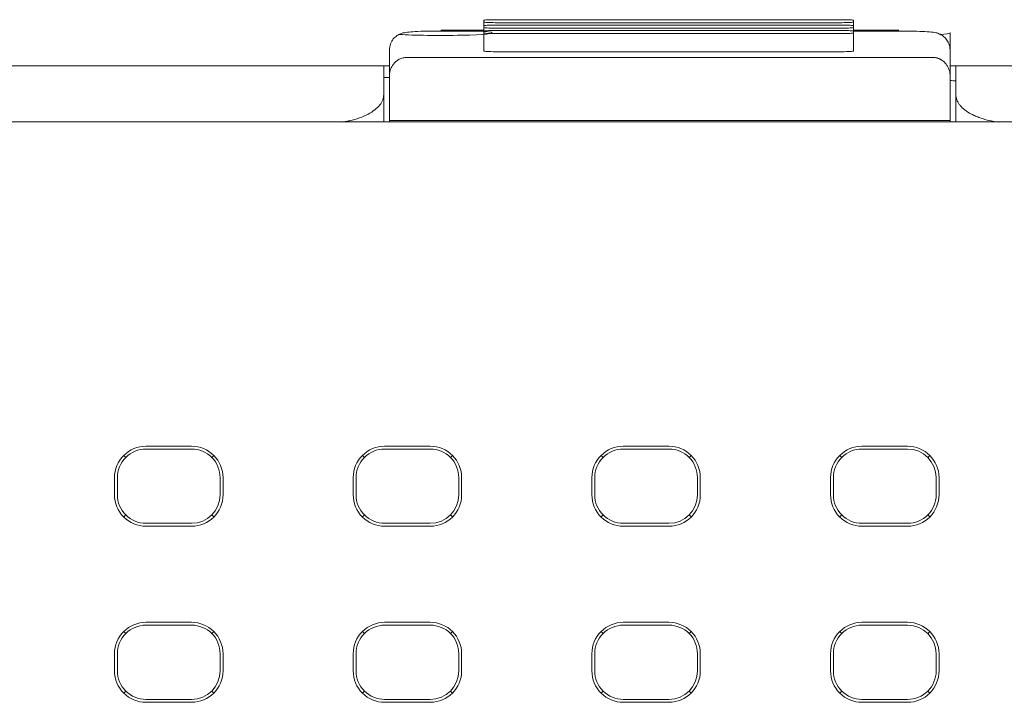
# Model space of a CAD drawing. Header units: millimetres. Extents: x -1146 to -167, y 277 to 699.
# Tile 17 of 40: x -877 to -860, y 484 to 496. Entities that reach past the tile are written whole.
import ezdxf

# ---------------------------------------------------------------- set-up
doc = ezdxf.new("R2010")
doc.units = ezdxf.units.MM
doc.header["$MEASUREMENT"] = 0

msp = doc.modelspace()

# ---------------------------------------------------------------- linework, layer by layer
at = {"lineweight": 18}
for points, knots in [([(-868.962, 495.803), (-869.015, 495.803), (-869.066, 495.802), (-869.104, 495.8), (-869.104, 495.8), (-869.141, 495.798), (-869.163, 495.795), (-869.163, 495.793)], [0, 0, 0, 0, 0.5, 0.5, 0.5, 0.5, 1, 1, 1, 1]), ([(-869.163, 495.761), (-869.163, 495.758), (-869.141, 495.756), (-869.104, 495.754), (-869.104, 495.754), (-869.066, 495.752), (-869.015, 495.751), (-868.962, 495.751)], [0, 0, 0, 0, 0.5, 0.5, 0.5, 0.5, 1, 1, 1, 1]), ([(-868.962, 495.708), (-869.015, 495.708), (-869.066, 495.707), (-869.104, 495.705), (-869.104, 495.705), (-869.141, 495.703), (-869.163, 495.701), (-869.163, 495.698)], [0, 0, 0, 0, 0.5, 0.5, 0.5, 0.5, 1, 1, 1, 1]), ([(-862.688, 495.793), (-862.688, 495.795), (-862.709, 495.798), (-862.746, 495.8), (-862.746, 495.8), (-862.784, 495.802), (-862.835, 495.803), (-862.888, 495.803)], [0, 0, 0, 0, 0.5, 0.5, 0.5, 0.5, 1, 1, 1, 1]), ([(-862.888, 495.751), (-862.835, 495.751), (-862.784, 495.752), (-862.746, 495.754), (-862.746, 495.754), (-862.709, 495.756), (-862.688, 495.758), (-862.688, 495.761)], [0, 0, 0, 0, 0.5, 0.5, 0.5, 0.5, 1, 1, 1, 1]), ([(-862.688, 495.698), (-862.688, 495.701), (-862.709, 495.703), (-862.746, 495.705), (-862.746, 495.705), (-862.784, 495.707), (-862.835, 495.708), (-862.888, 495.708)], [0, 0, 0, 0, 0.5, 0.5, 0.5, 0.5, 1, 1, 1, 1]), ([(-869.916, 495.605), (-869.962, 495.605), (-870.006, 495.605), (-870.049, 495.605), (-870.049, 495.605), (-870.125, 495.604), (-870.2, 495.602), (-870.266, 495.6), (-870.266, 495.6), (-870.335, 495.597), (-870.395, 495.594), (-870.443, 495.59), (-870.443, 495.59), (-870.484, 495.587), (-870.516, 495.584), (-870.554, 495.576), (-870.554, 495.576), (-870.571, 495.573), (-870.589, 495.569), (-870.61, 495.561), (-870.61, 495.561), (-870.628, 495.555), (-870.648, 495.546), (-870.667, 495.535), (-870.667, 495.535), (-870.69, 495.521), (-870.712, 495.504), (-870.732, 495.484), (-870.732, 495.484), (-870.754, 495.46), (-870.773, 495.433), (-870.787, 495.404), (-870.787, 495.404), (-870.803, 495.371), (-870.812, 495.335), (-870.815, 495.3), (-870.815, 495.3), (-870.816, 495.291), (-870.816, 495.283), (-870.816, 495.274)], [0, 0, 0, 0, 0.1, 0.1, 0.1, 0.1, 0.2, 0.2, 0.2, 0.2, 0.3, 0.3, 0.3, 0.3, 0.4, 0.4, 0.4, 0.4, 0.5, 0.5, 0.5, 0.5, 0.6, 0.6, 0.6, 0.6, 0.7, 0.7, 0.7, 0.7, 0.8, 0.8, 0.8, 0.8, 0.9, 0.9, 0.9, 0.9, 1, 1, 1, 1]), ([(-870.643, 495.546), (-870.392, 495.528), (-869.937, 495.522), (-869.549, 495.531), (-869.549, 495.531), (-869.162, 495.54), (-868.948, 495.562), (-869.036, 495.583), (-869.036, 495.583), (-869.124, 495.605), (-869.489, 495.621), (-869.913, 495.621)], [0, 0, 0, 0, 0.333333, 0.333333, 0.333333, 0.333333, 0.666667, 0.666667, 0.666667, 0.666667, 1, 1, 1, 1]), ([(-869.163, 495.666), (-869.163, 495.664), (-869.141, 495.661), (-869.104, 495.659), (-869.104, 495.659), (-869.066, 495.657), (-869.015, 495.656), (-868.962, 495.656)], [0, 0, 0, 0, 0.5, 0.5, 0.5, 0.5, 1, 1, 1, 1]), ([(-868.962, 495.614), (-869.015, 495.614), (-869.066, 495.613), (-869.104, 495.611), (-869.104, 495.611), (-869.141, 495.608), (-869.163, 495.606), (-869.163, 495.603)], [0, 0, 0, 0, 0.5, 0.5, 0.5, 0.5, 1, 1, 1, 1]), ([(-869.163, 495.572), (-869.163, 495.569), (-869.141, 495.566), (-869.104, 495.564), (-869.104, 495.564), (-869.066, 495.562), (-869.015, 495.561), (-868.962, 495.561)], [0, 0, 0, 0, 0.5, 0.5, 0.5, 0.5, 1, 1, 1, 1]), ([(-862.888, 495.656), (-862.835, 495.656), (-862.784, 495.657), (-862.746, 495.659), (-862.746, 495.659), (-862.709, 495.661), (-862.688, 495.664), (-862.688, 495.666)], [0, 0, 0, 0, 0.5, 0.5, 0.5, 0.5, 1, 1, 1, 1]), ([(-862.688, 495.603), (-862.688, 495.606), (-862.709, 495.608), (-862.746, 495.611), (-862.746, 495.611), (-862.784, 495.613), (-862.835, 495.614), (-862.888, 495.614)], [0, 0, 0, 0, 0.5, 0.5, 0.5, 0.5, 1, 1, 1, 1]), ([(-862.888, 495.561), (-862.835, 495.561), (-862.784, 495.562), (-862.746, 495.564), (-862.746, 495.564), (-862.709, 495.566), (-862.688, 495.569), (-862.688, 495.572)], [0, 0, 0, 0, 0.5, 0.5, 0.5, 0.5, 1, 1, 1, 1]), ([(-860.995, 495.274), (-860.995, 495.315), (-861.003, 495.353), (-861.018, 495.389), (-861.018, 495.389), (-861.029, 495.416), (-861.044, 495.442), (-861.063, 495.465), (-861.063, 495.465), (-861.079, 495.484), (-861.097, 495.502), (-861.116, 495.516), (-861.116, 495.516), (-861.133, 495.529), (-861.151, 495.539), (-861.168, 495.548), (-861.168, 495.548), (-861.183, 495.555), (-861.198, 495.561), (-861.211, 495.565), (-861.211, 495.565), (-861.224, 495.569), (-861.236, 495.572), (-861.246, 495.574), (-861.246, 495.574), (-861.262, 495.578), (-861.276, 495.58), (-861.29, 495.582), (-861.29, 495.582), (-861.332, 495.588), (-861.378, 495.591), (-861.435, 495.595), (-861.435, 495.595), (-861.49, 495.598), (-861.557, 495.6), (-861.63, 495.602), (-861.63, 495.602), (-861.7, 495.604), (-861.775, 495.605), (-861.851, 495.605), (-861.851, 495.605), (-861.866, 495.605), (-861.88, 495.605), (-861.895, 495.605)], [0, 0, 0, 0, 0.090909, 0.090909, 0.090909, 0.090909, 0.181818, 0.181818, 0.181818, 0.181818, 0.272727, 0.272727, 0.272727, 0.272727, 0.363636, 0.363636, 0.363636, 0.363636, 0.454545, 0.454545, 0.454545, 0.454545, 0.545455, 0.545455, 0.545455, 0.545455, 0.636364, 0.636364, 0.636364, 0.636364, 0.727273, 0.727273, 0.727273, 0.727273, 0.818182, 0.818182, 0.818182, 0.818182, 0.909091, 0.909091, 0.909091, 0.909091, 1, 1, 1, 1]), ([(-869.163, 495.253), (-869.163, 495.251), (-869.141, 495.248), (-869.104, 495.246), (-869.104, 495.246), (-869.066, 495.244), (-869.015, 495.243), (-868.962, 495.243)], [0, 0, 0, 0, 0.5, 0.5, 0.5, 0.5, 1, 1, 1, 1]), ([(-862.888, 495.243), (-862.835, 495.243), (-862.784, 495.244), (-862.746, 495.246), (-862.746, 495.246), (-862.709, 495.248), (-862.688, 495.251), (-862.688, 495.253)], [0, 0, 0, 0, 0.5, 0.5, 0.5, 0.5, 1, 1, 1, 1]), ([(-870.516, 495.142), (-870.527, 495.142), (-870.537, 495.142), (-870.548, 495.14), (-870.548, 495.14), (-870.558, 495.139), (-870.569, 495.137), (-870.578, 495.135), (-870.578, 495.135), (-870.589, 495.132), (-870.599, 495.13), (-870.609, 495.126), (-870.609, 495.126), (-870.621, 495.122), (-870.633, 495.116), (-870.644, 495.111), (-870.644, 495.111), (-870.656, 495.105), (-870.667, 495.098), (-870.677, 495.091), (-870.677, 495.091), (-870.715, 495.064), (-870.741, 495.034), (-870.761, 495.003), (-870.761, 495.003), (-870.78, 494.973), (-870.794, 494.943), (-870.803, 494.912), (-870.803, 494.912), (-870.812, 494.879), (-870.814, 494.845), (-870.816, 494.811)], [0, 0, 0, 0, 0.125, 0.125, 0.125, 0.125, 0.25, 0.25, 0.25, 0.25, 0.375, 0.375, 0.375, 0.375, 0.5, 0.5, 0.5, 0.5, 0.625, 0.625, 0.625, 0.625, 0.75, 0.75, 0.75, 0.75, 0.875, 0.875, 0.875, 0.875, 1, 1, 1, 1]), ([(-860.995, 494.811), (-860.995, 494.844), (-860.999, 494.876), (-861.008, 494.908), (-861.008, 494.908), (-861.012, 494.924), (-861.018, 494.94), (-861.025, 494.955), (-861.025, 494.955), (-861.032, 494.971), (-861.04, 494.986), (-861.05, 495.002), (-861.05, 495.002), (-861.054, 495.01), (-861.06, 495.017), (-861.066, 495.025), (-861.066, 495.025), (-861.072, 495.033), (-861.078, 495.04), (-861.085, 495.048), (-861.085, 495.048), (-861.092, 495.055), (-861.099, 495.062), (-861.107, 495.07), (-861.107, 495.07), (-861.115, 495.077), (-861.124, 495.084), (-861.134, 495.091), (-861.134, 495.091), (-861.143, 495.097), (-861.154, 495.104), (-861.165, 495.11), (-861.165, 495.11), (-861.17, 495.113), (-861.176, 495.115), (-861.183, 495.118), (-861.183, 495.118), (-861.189, 495.121), (-861.195, 495.124), (-861.202, 495.126), (-861.202, 495.126), (-861.209, 495.128), (-861.216, 495.131), (-861.223, 495.133), (-861.223, 495.133), (-861.23, 495.135), (-861.238, 495.136), (-861.246, 495.138), (-861.246, 495.138), (-861.254, 495.139), (-861.262, 495.14), (-861.27, 495.141), (-861.27, 495.141), (-861.278, 495.142), (-861.286, 495.142), (-861.295, 495.142)], [0, 0, 0, 0, 0.071429, 0.071429, 0.071429, 0.071429, 0.142857, 0.142857, 0.142857, 0.142857, 0.214286, 0.214286, 0.214286, 0.214286, 0.285714, 0.285714, 0.285714, 0.285714, 0.357143, 0.357143, 0.357143, 0.357143, 0.428571, 0.428571, 0.428571, 0.428571, 0.5, 0.5, 0.5, 0.5, 0.571429, 0.571429, 0.571429, 0.571429, 0.642857, 0.642857, 0.642857, 0.642857, 0.714286, 0.714286, 0.714286, 0.714286, 0.785714, 0.785714, 0.785714, 0.785714, 0.857143, 0.857143, 0.857143, 0.857143, 0.928571, 0.928571, 0.928571, 0.928571, 1, 1, 1, 1]), ([(-840.41, 494.993), (-840.893, 494.993), (-841.369, 494.993), (-841.855, 494.993), (-841.855, 494.993), (-842.341, 494.993), (-842.837, 494.993), (-843.301, 494.993), (-843.301, 494.993), (-843.764, 494.993), (-844.197, 494.993), (-844.629, 494.993), (-844.629, 494.993), (-849.934, 494.993), (-855.242, 494.993), (-860.553, 494.993), (-860.553, 494.993), (-860.667, 494.993), (-860.781, 494.993), (-860.895, 494.993)], [0, 0, 0, 0, 0.2, 0.2, 0.2, 0.2, 0.4, 0.4, 0.4, 0.4, 0.6, 0.6, 0.6, 0.6, 0.8, 0.8, 0.8, 0.8, 1, 1, 1, 1]), ([(-860.895, 494.493), (-860.895, 494.5), (-860.895, 494.507), (-860.895, 494.514), (-860.895, 494.514), (-860.895, 494.674), (-860.895, 494.834), (-860.895, 494.993)], [0, 0, 0, 0, 0.5, 0.5, 0.5, 0.5, 1, 1, 1, 1]), ([(-860.995, 494.811), (-860.995, 494.554), (-860.995, 494.296), (-860.995, 494.039), (-860.995, 494.039), (-860.995, 494.039), (-860.995, 494.039), (-860.995, 494.039)], [0, 0, 0, 0, 0.5, 0.5, 0.5, 0.5, 1, 1, 1, 1]), ([(-860.994, 494.739), (-860.986, 494.738), (-860.979, 494.738), (-860.971, 494.738), (-860.971, 494.738), (-860.946, 494.736), (-860.927, 494.735), (-860.914, 494.734), (-860.914, 494.734), (-860.911, 494.734), (-860.908, 494.734), (-860.906, 494.734), (-860.906, 494.734), (-860.903, 494.733), (-860.901, 494.733), (-860.9, 494.733), (-860.9, 494.733), (-860.896, 494.733), (-860.895, 494.733), (-860.895, 494.733)], [0, 0, 0, 0, 0.2, 0.2, 0.2, 0.2, 0.4, 0.4, 0.4, 0.4, 0.6, 0.6, 0.6, 0.6, 0.8, 0.8, 0.8, 0.8, 1, 1, 1, 1]), ([(-871.644, 494.012), (-871.627, 494.015), (-871.609, 494.017), (-871.592, 494.02), (-871.592, 494.02), (-871.566, 494.025), (-871.54, 494.03), (-871.514, 494.035), (-871.514, 494.035), (-871.453, 494.049), (-871.395, 494.065), (-871.341, 494.084), (-871.341, 494.084), (-871.286, 494.104), (-871.235, 494.126), (-871.19, 494.15), (-871.19, 494.15), (-871.145, 494.173), (-871.106, 494.198), (-871.072, 494.225), (-871.072, 494.225), (-871.038, 494.252), (-871.009, 494.281), (-870.986, 494.311), (-870.986, 494.311), (-870.962, 494.34), (-870.944, 494.37), (-870.934, 494.4), (-870.934, 494.4), (-870.923, 494.431), (-870.92, 494.462), (-870.916, 494.493)], [0, 0, 0, 0, 0.125, 0.125, 0.125, 0.125, 0.25, 0.25, 0.25, 0.25, 0.375, 0.375, 0.375, 0.375, 0.5, 0.5, 0.5, 0.5, 0.625, 0.625, 0.625, 0.625, 0.75, 0.75, 0.75, 0.75, 0.875, 0.875, 0.875, 0.875, 1, 1, 1, 1]), ([(-860.895, 494.493), (-860.895, 494.462), (-860.889, 494.432), (-860.878, 494.401), (-860.878, 494.401), (-860.875, 494.393), (-860.871, 494.386), (-860.868, 494.378), (-860.868, 494.378), (-860.864, 494.37), (-860.86, 494.363), (-860.856, 494.355), (-860.856, 494.355), (-860.847, 494.34), (-860.837, 494.325), (-860.826, 494.31), (-860.826, 494.31), (-860.814, 494.296), (-860.801, 494.281), (-860.787, 494.267), (-860.787, 494.267), (-860.78, 494.26), (-860.772, 494.253), (-860.764, 494.246), (-860.764, 494.246), (-860.756, 494.239), (-860.748, 494.232), (-860.739, 494.226), (-860.739, 494.226), (-860.705, 494.199), (-860.666, 494.173), (-860.621, 494.149), (-860.621, 494.149), (-860.599, 494.138), (-860.575, 494.126), (-860.55, 494.115), (-860.55, 494.115), (-860.537, 494.11), (-860.524, 494.105), (-860.511, 494.1), (-860.511, 494.1), (-860.498, 494.094), (-860.485, 494.09), (-860.471, 494.085), (-860.471, 494.085), (-860.417, 494.066), (-860.359, 494.049), (-860.297, 494.036), (-860.297, 494.036), (-860.281, 494.032), (-860.265, 494.029), (-860.249, 494.026), (-860.249, 494.026), (-860.233, 494.023), (-860.217, 494.02), (-860.2, 494.017), (-860.2, 494.017), (-860.184, 494.014), (-860.167, 494.012), (-860.15, 494.01)], [0, 0, 0, 0, 0.066667, 0.066667, 0.066667, 0.066667, 0.133333, 0.133333, 0.133333, 0.133333, 0.2, 0.2, 0.2, 0.2, 0.266667, 0.266667, 0.266667, 0.266667, 0.333333, 0.333333, 0.333333, 0.333333, 0.4, 0.4, 0.4, 0.4, 0.466667, 0.466667, 0.466667, 0.466667, 0.533333, 0.533333, 0.533333, 0.533333, 0.6, 0.6, 0.6, 0.6, 0.666667, 0.666667, 0.666667, 0.666667, 0.733333, 0.733333, 0.733333, 0.733333, 0.8, 0.8, 0.8, 0.8, 0.866667, 0.866667, 0.866667, 0.866667, 0.933333, 0.933333, 0.933333, 0.933333, 1, 1, 1, 1]), ([(-875.082, 488.336), (-875.227, 488.336), (-875.367, 488.278), (-875.471, 488.174), (-875.471, 488.174), (-875.574, 488.071), (-875.632, 487.931), (-875.632, 487.786)], [0, 0, 0, 0, 0.5, 0.5, 0.5, 0.5, 1, 1, 1, 1]), ([(-875.082, 488.286), (-875.214, 488.286), (-875.341, 488.233), (-875.435, 488.139), (-875.435, 488.139), (-875.529, 488.045), (-875.582, 487.918), (-875.582, 487.786)], [0, 0, 0, 0, 0.5, 0.5, 0.5, 0.5, 1, 1, 1, 1]), ([(-873.731, 487.786), (-873.731, 487.931), (-873.789, 488.071), (-873.893, 488.174), (-873.893, 488.174), (-873.996, 488.278), (-874.136, 488.336), (-874.282, 488.336)], [0, 0, 0, 0, 0.5, 0.5, 0.5, 0.5, 1, 1, 1, 1]), ([(-873.782, 487.786), (-873.782, 487.918), (-873.834, 488.045), (-873.928, 488.139), (-873.928, 488.139), (-874.022, 488.233), (-874.149, 488.286), (-874.282, 488.286)], [0, 0, 0, 0, 0.5, 0.5, 0.5, 0.5, 1, 1, 1, 1]), ([(-870.901, 488.336), (-871.047, 488.336), (-871.187, 488.278), (-871.29, 488.174), (-871.29, 488.174), (-871.393, 488.071), (-871.451, 487.931), (-871.451, 487.786)], [0, 0, 0, 0, 0.5, 0.5, 0.5, 0.5, 1, 1, 1, 1]), ([(-870.901, 488.286), (-871.033, 488.286), (-871.16, 488.233), (-871.254, 488.139), (-871.254, 488.139), (-871.348, 488.045), (-871.401, 487.918), (-871.401, 487.786)], [0, 0, 0, 0, 0.5, 0.5, 0.5, 0.5, 1, 1, 1, 1]), ([(-869.551, 487.786), (-869.551, 487.931), (-869.609, 488.071), (-869.712, 488.174), (-869.712, 488.174), (-869.815, 488.278), (-869.955, 488.336), (-870.101, 488.336)], [0, 0, 0, 0, 0.5, 0.5, 0.5, 0.5, 1, 1, 1, 1]), ([(-869.601, 487.786), (-869.601, 487.918), (-869.653, 488.045), (-869.747, 488.139), (-869.747, 488.139), (-869.841, 488.233), (-869.968, 488.286), (-870.101, 488.286)], [0, 0, 0, 0, 0.5, 0.5, 0.5, 0.5, 1, 1, 1, 1]), ([(-866.72, 488.336), (-866.866, 488.336), (-867.006, 488.278), (-867.109, 488.174), (-867.109, 488.174), (-867.212, 488.071), (-867.27, 487.931), (-867.27, 487.786)], [0, 0, 0, 0, 0.5, 0.5, 0.5, 0.5, 1, 1, 1, 1]), ([(-866.72, 488.286), (-866.852, 488.286), (-866.98, 488.233), (-867.073, 488.139), (-867.073, 488.139), (-867.167, 488.045), (-867.22, 487.918), (-867.22, 487.786)], [0, 0, 0, 0, 0.5, 0.5, 0.5, 0.5, 1, 1, 1, 1]), ([(-865.37, 487.786), (-865.37, 487.931), (-865.428, 488.071), (-865.531, 488.174), (-865.531, 488.174), (-865.634, 488.278), (-865.774, 488.336), (-865.92, 488.336)], [0, 0, 0, 0, 0.5, 0.5, 0.5, 0.5, 1, 1, 1, 1]), ([(-865.42, 487.786), (-865.42, 487.918), (-865.472, 488.045), (-865.566, 488.139), (-865.566, 488.139), (-865.66, 488.233), (-865.787, 488.286), (-865.92, 488.286)], [0, 0, 0, 0, 0.5, 0.5, 0.5, 0.5, 1, 1, 1, 1]), ([(-862.539, 488.336), (-862.685, 488.336), (-862.825, 488.278), (-862.928, 488.174), (-862.928, 488.174), (-863.031, 488.071), (-863.089, 487.931), (-863.089, 487.786)], [0, 0, 0, 0, 0.5, 0.5, 0.5, 0.5, 1, 1, 1, 1]), ([(-862.539, 488.286), (-862.672, 488.286), (-862.799, 488.233), (-862.893, 488.139), (-862.893, 488.139), (-862.986, 488.045), (-863.039, 487.918), (-863.039, 487.786)], [0, 0, 0, 0, 0.5, 0.5, 0.5, 0.5, 1, 1, 1, 1]), ([(-875.632, 487.486), (-875.632, 487.34), (-875.574, 487.2), (-875.471, 487.096), (-875.471, 487.096), (-875.367, 486.993), (-875.227, 486.935), (-875.082, 486.935)], [0, 0, 0, 0, 0.5, 0.5, 0.5, 0.5, 1, 1, 1, 1]), ([(-875.582, 487.486), (-875.582, 487.353), (-875.529, 487.226), (-875.435, 487.132), (-875.435, 487.132), (-875.341, 487.038), (-875.214, 486.986), (-875.082, 486.986)], [0, 0, 0, 0, 0.5, 0.5, 0.5, 0.5, 1, 1, 1, 1]), ([(-871.451, 487.486), (-871.451, 487.34), (-871.393, 487.2), (-871.29, 487.096), (-871.29, 487.096), (-871.187, 486.993), (-871.047, 486.935), (-870.901, 486.935)], [0, 0, 0, 0, 0.5, 0.5, 0.5, 0.5, 1, 1, 1, 1]), ([(-871.401, 487.486), (-871.401, 487.353), (-871.348, 487.226), (-871.254, 487.132), (-871.254, 487.132), (-871.16, 487.038), (-871.033, 486.986), (-870.901, 486.986)], [0, 0, 0, 0, 0.5, 0.5, 0.5, 0.5, 1, 1, 1, 1]), ([(-867.27, 487.486), (-867.27, 487.34), (-867.212, 487.2), (-867.109, 487.096), (-867.109, 487.096), (-867.006, 486.993), (-866.866, 486.935), (-866.72, 486.935)], [0, 0, 0, 0, 0.5, 0.5, 0.5, 0.5, 1, 1, 1, 1]), ([(-867.22, 487.486), (-867.22, 487.353), (-867.167, 487.226), (-867.073, 487.132), (-867.073, 487.132), (-866.98, 487.038), (-866.852, 486.986), (-866.72, 486.986)], [0, 0, 0, 0, 0.5, 0.5, 0.5, 0.5, 1, 1, 1, 1]), ([(-863.089, 487.486), (-863.089, 487.34), (-863.031, 487.2), (-862.928, 487.096), (-862.928, 487.096), (-862.825, 486.993), (-862.685, 486.935), (-862.539, 486.935)], [0, 0, 0, 0, 0.5, 0.5, 0.5, 0.5, 1, 1, 1, 1]), ([(-863.039, 487.486), (-863.039, 487.353), (-862.986, 487.226), (-862.893, 487.132), (-862.893, 487.132), (-862.799, 487.038), (-862.672, 486.986), (-862.539, 486.986)], [0, 0, 0, 0, 0.5, 0.5, 0.5, 0.5, 1, 1, 1, 1]), ([(-861.739, 486.935), (-861.593, 486.935), (-861.453, 486.993), (-861.35, 487.096), (-861.35, 487.096), (-861.247, 487.2), (-861.189, 487.34), (-861.189, 487.486)], [0, 0, 0, 0, 0.5, 0.5, 0.5, 0.5, 1, 1, 1, 1]), ([(-861.739, 486.986), (-861.606, 486.986), (-861.479, 487.038), (-861.385, 487.132), (-861.385, 487.132), (-861.292, 487.226), (-861.239, 487.353), (-861.239, 487.486)], [0, 0, 0, 0, 0.5, 0.5, 0.5, 0.5, 1, 1, 1, 1]), ([(-875.082, 485.253), (-875.227, 485.253), (-875.367, 485.195), (-875.471, 485.092), (-875.471, 485.092), (-875.574, 484.989), (-875.632, 484.849), (-875.632, 484.703)], [0, 0, 0, 0, 0.5, 0.5, 0.5, 0.5, 1, 1, 1, 1]), ([(-875.082, 485.203), (-875.214, 485.203), (-875.341, 485.15), (-875.435, 485.057), (-875.435, 485.057), (-875.529, 484.963), (-875.582, 484.836), (-875.582, 484.703)], [0, 0, 0, 0, 0.5, 0.5, 0.5, 0.5, 1, 1, 1, 1]), ([(-873.731, 484.703), (-873.731, 484.849), (-873.789, 484.989), (-873.893, 485.092), (-873.893, 485.092), (-873.996, 485.195), (-874.136, 485.253), (-874.282, 485.253)], [0, 0, 0, 0, 0.5, 0.5, 0.5, 0.5, 1, 1, 1, 1]), ([(-873.782, 484.703), (-873.782, 484.836), (-873.834, 484.963), (-873.928, 485.057), (-873.928, 485.057), (-874.022, 485.15), (-874.149, 485.203), (-874.282, 485.203)], [0, 0, 0, 0, 0.5, 0.5, 0.5, 0.5, 1, 1, 1, 1]), ([(-870.901, 485.253), (-871.047, 485.253), (-871.187, 485.195), (-871.29, 485.092), (-871.29, 485.092), (-871.393, 484.989), (-871.451, 484.849), (-871.451, 484.703)], [0, 0, 0, 0, 0.5, 0.5, 0.5, 0.5, 1, 1, 1, 1]), ([(-870.901, 485.203), (-871.033, 485.203), (-871.16, 485.15), (-871.254, 485.057), (-871.254, 485.057), (-871.348, 484.963), (-871.401, 484.836), (-871.401, 484.703)], [0, 0, 0, 0, 0.5, 0.5, 0.5, 0.5, 1, 1, 1, 1]), ([(-869.551, 484.703), (-869.551, 484.849), (-869.609, 484.989), (-869.712, 485.092), (-869.712, 485.092), (-869.815, 485.195), (-869.955, 485.253), (-870.101, 485.253)], [0, 0, 0, 0, 0.5, 0.5, 0.5, 0.5, 1, 1, 1, 1]), ([(-869.601, 484.703), (-869.601, 484.836), (-869.653, 484.963), (-869.747, 485.057), (-869.747, 485.057), (-869.841, 485.15), (-869.968, 485.203), (-870.101, 485.203)], [0, 0, 0, 0, 0.5, 0.5, 0.5, 0.5, 1, 1, 1, 1]), ([(-866.72, 485.253), (-866.866, 485.253), (-867.006, 485.195), (-867.109, 485.092), (-867.109, 485.092), (-867.212, 484.989), (-867.27, 484.849), (-867.27, 484.703)], [0, 0, 0, 0, 0.5, 0.5, 0.5, 0.5, 1, 1, 1, 1]), ([(-866.72, 485.203), (-866.852, 485.203), (-866.98, 485.15), (-867.073, 485.057), (-867.073, 485.057), (-867.167, 484.963), (-867.22, 484.836), (-867.22, 484.703)], [0, 0, 0, 0, 0.5, 0.5, 0.5, 0.5, 1, 1, 1, 1]), ([(-865.37, 484.703), (-865.37, 484.849), (-865.428, 484.989), (-865.531, 485.092), (-865.531, 485.092), (-865.634, 485.195), (-865.774, 485.253), (-865.92, 485.253)], [0, 0, 0, 0, 0.5, 0.5, 0.5, 0.5, 1, 1, 1, 1]), ([(-865.42, 484.703), (-865.42, 484.836), (-865.472, 484.963), (-865.566, 485.057), (-865.566, 485.057), (-865.66, 485.15), (-865.787, 485.203), (-865.92, 485.203)], [0, 0, 0, 0, 0.5, 0.5, 0.5, 0.5, 1, 1, 1, 1]), ([(-862.539, 485.253), (-862.685, 485.253), (-862.825, 485.195), (-862.928, 485.092), (-862.928, 485.092), (-863.031, 484.989), (-863.089, 484.849), (-863.089, 484.703)], [0, 0, 0, 0, 0.5, 0.5, 0.5, 0.5, 1, 1, 1, 1]), ([(-862.539, 485.203), (-862.672, 485.203), (-862.799, 485.15), (-862.893, 485.057), (-862.893, 485.057), (-862.986, 484.963), (-863.039, 484.836), (-863.039, 484.703)], [0, 0, 0, 0, 0.5, 0.5, 0.5, 0.5, 1, 1, 1, 1]), ([(-875.632, 484.403), (-875.632, 484.257), (-875.574, 484.117), (-875.471, 484.014), (-875.471, 484.014), (-875.367, 483.911), (-875.227, 483.853), (-875.082, 483.853)], [0, 0, 0, 0, 0.5, 0.5, 0.5, 0.5, 1, 1, 1, 1]), ([(-875.582, 484.403), (-875.582, 484.27), (-875.529, 484.143), (-875.435, 484.049), (-875.435, 484.049), (-875.341, 483.956), (-875.214, 483.903), (-875.082, 483.903)], [0, 0, 0, 0, 0.5, 0.5, 0.5, 0.5, 1, 1, 1, 1]), ([(-871.451, 484.403), (-871.451, 484.257), (-871.393, 484.117), (-871.29, 484.014), (-871.29, 484.014), (-871.187, 483.911), (-871.047, 483.853), (-870.901, 483.853)], [0, 0, 0, 0, 0.5, 0.5, 0.5, 0.5, 1, 1, 1, 1]), ([(-871.401, 484.403), (-871.401, 484.27), (-871.348, 484.143), (-871.254, 484.049), (-871.254, 484.049), (-871.16, 483.956), (-871.033, 483.903), (-870.901, 483.903)], [0, 0, 0, 0, 0.5, 0.5, 0.5, 0.5, 1, 1, 1, 1]), ([(-867.27, 484.403), (-867.27, 484.257), (-867.212, 484.117), (-867.109, 484.014), (-867.109, 484.014), (-867.006, 483.911), (-866.866, 483.853), (-866.72, 483.853)], [0, 0, 0, 0, 0.5, 0.5, 0.5, 0.5, 1, 1, 1, 1]), ([(-867.22, 484.403), (-867.22, 484.27), (-867.167, 484.143), (-867.073, 484.049), (-867.073, 484.049), (-866.98, 483.956), (-866.852, 483.903), (-866.72, 483.903)], [0, 0, 0, 0, 0.5, 0.5, 0.5, 0.5, 1, 1, 1, 1]), ([(-863.089, 484.403), (-863.089, 484.257), (-863.031, 484.117), (-862.928, 484.014), (-862.928, 484.014), (-862.825, 483.911), (-862.685, 483.853), (-862.539, 483.853)], [0, 0, 0, 0, 0.5, 0.5, 0.5, 0.5, 1, 1, 1, 1]), ([(-863.039, 484.403), (-863.039, 484.27), (-862.986, 484.143), (-862.893, 484.049), (-862.893, 484.049), (-862.799, 483.956), (-862.672, 483.903), (-862.539, 483.903)], [0, 0, 0, 0, 0.5, 0.5, 0.5, 0.5, 1, 1, 1, 1]), ([(-861.739, 483.853), (-861.593, 483.853), (-861.453, 483.911), (-861.35, 484.014), (-861.35, 484.014), (-861.247, 484.117), (-861.189, 484.257), (-861.189, 484.403)], [0, 0, 0, 0, 0.5, 0.5, 0.5, 0.5, 1, 1, 1, 1]), ([(-861.739, 483.903), (-861.606, 483.903), (-861.479, 483.956), (-861.385, 484.049), (-861.385, 484.049), (-861.292, 484.143), (-861.239, 484.27), (-861.239, 484.403)], [0, 0, 0, 0, 0.5, 0.5, 0.5, 0.5, 1, 1, 1, 1])]:
    msp.add_open_spline(points, degree=3, knots=knots, dxfattribs=at)
for points in [[(-869.163, 495.761), (-869.163, 495.761), (-869.163, 495.793), (-869.163, 495.793)], [(-869.163, 495.698), (-869.163, 495.698), (-869.163, 495.761), (-869.163, 495.761)], [(-869.163, 495.761), (-869.163, 495.761), (-869.163, 495.698), (-869.163, 495.698)], [(-868.962, 495.803), (-868.962, 495.803), (-862.888, 495.803), (-862.888, 495.803)], [(-862.888, 495.751), (-862.888, 495.751), (-868.962, 495.751), (-868.962, 495.751)], [(-868.962, 495.708), (-868.962, 495.708), (-862.888, 495.708), (-862.888, 495.708)], [(-862.688, 495.793), (-862.688, 495.793), (-862.688, 495.761), (-862.688, 495.761)], [(-862.688, 495.761), (-862.688, 495.761), (-862.688, 495.698), (-862.688, 495.698)], [(-862.688, 495.761), (-862.688, 495.761), (-862.688, 495.698), (-862.688, 495.698)], [(-869.162, 495.605), (-869.162, 495.605), (-869.916, 495.605), (-869.916, 495.605)], [(-869.916, 495.605), (-869.916, 495.605), (-869.916, 495.605), (-869.916, 495.605)], [(-869.913, 495.621), (-869.913, 495.621), (-869.159, 495.621), (-869.159, 495.621)], [(-869.163, 495.666), (-869.163, 495.666), (-869.163, 495.698), (-869.163, 495.698)], [(-869.163, 495.603), (-869.163, 495.603), (-869.163, 495.666), (-869.163, 495.666)], [(-869.163, 495.666), (-869.163, 495.666), (-869.163, 495.603), (-869.163, 495.603)], [(-869.163, 495.572), (-869.163, 495.572), (-869.163, 495.603), (-869.163, 495.603)], [(-869.163, 495.413), (-869.163, 495.413), (-869.163, 495.572), (-869.163, 495.572)], [(-869.163, 495.572), (-869.163, 495.572), (-869.163, 495.253), (-869.163, 495.253)], [(-862.888, 495.656), (-862.888, 495.656), (-868.962, 495.656), (-868.962, 495.656)], [(-868.962, 495.614), (-868.962, 495.614), (-862.888, 495.614), (-862.888, 495.614)], [(-862.888, 495.561), (-862.888, 495.561), (-868.962, 495.561), (-868.962, 495.561)], [(-862.688, 495.698), (-862.688, 495.698), (-862.688, 495.666), (-862.688, 495.666)], [(-862.688, 495.666), (-862.688, 495.666), (-862.688, 495.603), (-862.688, 495.603)], [(-861.895, 495.605), (-861.895, 495.605), (-862.688, 495.605), (-862.688, 495.605)], [(-862.688, 495.603), (-862.688, 495.603), (-862.688, 495.572), (-862.688, 495.572)], [(-862.688, 495.572), (-862.688, 495.572), (-862.688, 495.253), (-862.688, 495.253)], [(-862.685, 495.621), (-862.685, 495.621), (-861.892, 495.621), (-861.892, 495.621)], [(-861.892, 495.621), (-861.892, 495.621), (-861.895, 495.621), (-861.895, 495.621)], [(-861.895, 495.605), (-861.895, 495.605), (-861.895, 495.605), (-861.895, 495.605)], [(-861.182, 495.545), (-861.062, 495.553), (-860.996, 495.563), (-860.995, 495.573)], [(-860.995, 495.573), (-860.995, 495.573), (-860.995, 494.815), (-860.995, 494.815)], [(-869.163, 495.253), (-869.163, 495.253), (-869.163, 495.413), (-869.163, 495.413)], [(-870.816, 494.813), (-870.816, 494.813), (-870.816, 495.274), (-870.816, 495.274)], [(-870.816, 494.811), (-870.816, 494.811), (-870.816, 495.274), (-870.816, 495.274)], [(-868.962, 495.243), (-868.962, 495.243), (-862.888, 495.243), (-862.888, 495.243)], [(-860.995, 495.274), (-860.995, 495.274), (-860.995, 494.811), (-860.995, 494.811)], [(-861.295, 495.142), (-861.295, 495.142), (-870.516, 495.142), (-870.516, 495.142)], [(-893.119, 494.993), (-893.119, 494.993), (-870.916, 494.993), (-870.916, 494.993)], [(-870.916, 494.993), (-870.916, 494.993), (-870.816, 494.993), (-870.816, 494.993)], [(-870.916, 494.493), (-870.916, 494.66), (-870.916, 494.827), (-870.916, 494.993)], [(-860.895, 494.993), (-860.895, 494.993), (-860.995, 494.993), (-860.995, 494.993)], [(-870.916, 494.793), (-870.916, 494.793), (-870.822, 494.793), (-870.822, 494.793)], [(-870.816, 494.039), (-870.816, 494.296), (-870.816, 494.554), (-870.816, 494.811)], [(-870.916, 494.493), (-870.916, 494.493), (-870.916, 494.015), (-870.916, 494.015)], [(-860.895, 494.015), (-860.895, 494.015), (-860.895, 494.493), (-860.895, 494.493)], [(-894.019, 494.015), (-894.019, 494.015), (-837.814, 494.015), (-837.814, 494.015)], [(-837.814, 494.015), (-837.814, 494.015), (-894.019, 494.015), (-894.019, 494.015)], [(-870.816, 494.017), (-870.816, 494.017), (-870.816, 494.039), (-870.816, 494.039)], [(-860.995, 494.039), (-860.995, 494.039), (-870.816, 494.039), (-870.816, 494.039)], [(-870.816, 494.015), (-870.816, 494.015), (-870.816, 494.017), (-870.816, 494.017)], [(-870.816, 494.017), (-870.816, 494.017), (-860.995, 494.017), (-860.995, 494.017)], [(-860.995, 494.017), (-860.995, 494.017), (-860.995, 494.039), (-860.995, 494.039)], [(-860.995, 494.017), (-860.995, 494.017), (-860.995, 494.015), (-860.995, 494.015)], [(-875.082, 488.336), (-875.082, 488.336), (-874.282, 488.336), (-874.282, 488.336)], [(-875.082, 488.286), (-875.082, 488.286), (-874.282, 488.286), (-874.282, 488.286)], [(-870.901, 488.336), (-870.901, 488.336), (-870.101, 488.336), (-870.101, 488.336)], [(-870.901, 488.286), (-870.901, 488.286), (-870.101, 488.286), (-870.101, 488.286)], [(-866.72, 488.336), (-866.72, 488.336), (-865.92, 488.336), (-865.92, 488.336)], [(-866.72, 488.286), (-866.72, 488.286), (-865.92, 488.286), (-865.92, 488.286)], [(-862.539, 488.336), (-862.539, 488.336), (-861.739, 488.336), (-861.739, 488.336)], [(-862.539, 488.286), (-862.539, 488.286), (-861.739, 488.286), (-861.739, 488.286)], [(-861.189, 487.786), (-861.189, 488.089), (-861.435, 488.336), (-861.739, 488.336)], [(-861.239, 487.786), (-861.239, 488.062), (-861.463, 488.286), (-861.739, 488.286)], [(-875.435, 488.139), (-875.435, 488.139), (-875.47, 488.174), (-875.47, 488.174)], [(-873.893, 488.174), (-873.893, 488.174), (-873.928, 488.139), (-873.928, 488.139)], [(-871.254, 488.139), (-871.254, 488.139), (-871.289, 488.174), (-871.289, 488.174)], [(-869.747, 488.139), (-869.747, 488.139), (-869.712, 488.174), (-869.712, 488.174)], [(-867.108, 488.174), (-867.108, 488.174), (-867.073, 488.139), (-867.073, 488.139)], [(-865.566, 488.139), (-865.566, 488.139), (-865.532, 488.174), (-865.532, 488.174)], [(-862.893, 488.139), (-862.893, 488.139), (-862.927, 488.174), (-862.927, 488.174)], [(-861.351, 488.174), (-861.351, 488.174), (-861.385, 488.139), (-861.385, 488.139)], [(-875.632, 487.786), (-875.632, 487.786), (-875.632, 487.486), (-875.632, 487.486)], [(-875.582, 487.486), (-875.582, 487.486), (-875.582, 487.786), (-875.582, 487.786)], [(-873.782, 487.786), (-873.782, 487.786), (-873.782, 487.486), (-873.782, 487.486)], [(-873.731, 487.786), (-873.731, 487.786), (-873.731, 487.486), (-873.731, 487.486)], [(-871.451, 487.786), (-871.451, 487.786), (-871.451, 487.486), (-871.451, 487.486)], [(-871.401, 487.486), (-871.401, 487.486), (-871.401, 487.786), (-871.401, 487.786)], [(-869.601, 487.786), (-869.601, 487.786), (-869.601, 487.486), (-869.601, 487.486)], [(-869.551, 487.786), (-869.551, 487.786), (-869.551, 487.486), (-869.551, 487.486)], [(-867.27, 487.786), (-867.27, 487.786), (-867.27, 487.486), (-867.27, 487.486)], [(-867.22, 487.486), (-867.22, 487.486), (-867.22, 487.786), (-867.22, 487.786)], [(-865.42, 487.786), (-865.42, 487.786), (-865.42, 487.486), (-865.42, 487.486)], [(-865.37, 487.786), (-865.37, 487.786), (-865.37, 487.486), (-865.37, 487.486)], [(-863.089, 487.786), (-863.089, 487.786), (-863.089, 487.486), (-863.089, 487.486)], [(-863.039, 487.486), (-863.039, 487.486), (-863.039, 487.786), (-863.039, 487.786)], [(-861.239, 487.786), (-861.239, 487.786), (-861.239, 487.486), (-861.239, 487.486)], [(-861.189, 487.786), (-861.189, 487.786), (-861.189, 487.486), (-861.189, 487.486)], [(-874.282, 486.935), (-873.978, 486.935), (-873.731, 487.182), (-873.731, 487.486)], [(-874.282, 486.986), (-874.005, 486.986), (-873.782, 487.209), (-873.782, 487.486)], [(-870.101, 486.935), (-869.797, 486.935), (-869.551, 487.182), (-869.551, 487.486)], [(-870.101, 486.986), (-869.825, 486.986), (-869.601, 487.209), (-869.601, 487.486)], [(-865.92, 486.935), (-865.616, 486.935), (-865.37, 487.182), (-865.37, 487.486)], [(-865.92, 486.986), (-865.644, 486.986), (-865.42, 487.209), (-865.42, 487.486)], [(-875.47, 487.097), (-875.47, 487.097), (-875.435, 487.132), (-875.435, 487.132)], [(-873.928, 487.132), (-873.928, 487.132), (-873.893, 487.097), (-873.893, 487.097)], [(-871.289, 487.097), (-871.289, 487.097), (-871.254, 487.132), (-871.254, 487.132)], [(-869.747, 487.132), (-869.747, 487.132), (-869.712, 487.097), (-869.712, 487.097)], [(-867.073, 487.132), (-867.073, 487.132), (-867.108, 487.097), (-867.108, 487.097)], [(-865.566, 487.132), (-865.566, 487.132), (-865.532, 487.097), (-865.532, 487.097)], [(-862.893, 487.132), (-862.893, 487.132), (-862.927, 487.097), (-862.927, 487.097)], [(-861.351, 487.097), (-861.351, 487.097), (-861.385, 487.132), (-861.385, 487.132)], [(-874.282, 486.986), (-874.282, 486.986), (-875.082, 486.986), (-875.082, 486.986)], [(-875.082, 486.935), (-875.082, 486.935), (-874.282, 486.935), (-874.282, 486.935)], [(-870.101, 486.986), (-870.101, 486.986), (-870.901, 486.986), (-870.901, 486.986)], [(-870.901, 486.935), (-870.901, 486.935), (-870.101, 486.935), (-870.101, 486.935)], [(-865.92, 486.986), (-865.92, 486.986), (-866.72, 486.986), (-866.72, 486.986)], [(-866.72, 486.935), (-866.72, 486.935), (-865.92, 486.935), (-865.92, 486.935)], [(-861.739, 486.986), (-861.739, 486.986), (-862.539, 486.986), (-862.539, 486.986)], [(-862.539, 486.935), (-862.539, 486.935), (-861.739, 486.935), (-861.739, 486.935)], [(-875.082, 485.253), (-875.082, 485.253), (-874.282, 485.253), (-874.282, 485.253)], [(-875.082, 485.203), (-875.082, 485.203), (-874.282, 485.203), (-874.282, 485.203)], [(-870.901, 485.253), (-870.901, 485.253), (-870.101, 485.253), (-870.101, 485.253)], [(-870.901, 485.203), (-870.901, 485.203), (-870.101, 485.203), (-870.101, 485.203)], [(-866.72, 485.253), (-866.72, 485.253), (-865.92, 485.253), (-865.92, 485.253)], [(-866.72, 485.203), (-866.72, 485.203), (-865.92, 485.203), (-865.92, 485.203)], [(-862.539, 485.253), (-862.539, 485.253), (-861.739, 485.253), (-861.739, 485.253)], [(-862.539, 485.203), (-862.539, 485.203), (-861.739, 485.203), (-861.739, 485.203)], [(-861.189, 484.703), (-861.189, 485.007), (-861.435, 485.253), (-861.739, 485.253)], [(-861.239, 484.703), (-861.239, 484.979), (-861.463, 485.203), (-861.739, 485.203)], [(-875.47, 485.091), (-875.47, 485.091), (-875.435, 485.057), (-875.435, 485.057)], [(-873.928, 485.057), (-873.928, 485.057), (-873.893, 485.091), (-873.893, 485.091)], [(-871.254, 485.057), (-871.254, 485.057), (-871.289, 485.091), (-871.289, 485.091)], [(-869.712, 485.091), (-869.712, 485.091), (-869.747, 485.057), (-869.747, 485.057)], [(-867.073, 485.057), (-867.073, 485.057), (-867.108, 485.091), (-867.108, 485.091)], [(-865.566, 485.057), (-865.566, 485.057), (-865.532, 485.091), (-865.532, 485.091)], [(-862.893, 485.057), (-862.893, 485.057), (-862.927, 485.091), (-862.927, 485.091)], [(-861.351, 485.091), (-861.351, 485.091), (-861.385, 485.057), (-861.385, 485.057)], [(-875.632, 484.703), (-875.632, 484.703), (-875.632, 484.403), (-875.632, 484.403)], [(-875.582, 484.403), (-875.582, 484.403), (-875.582, 484.703), (-875.582, 484.703)], [(-873.782, 484.703), (-873.782, 484.703), (-873.782, 484.403), (-873.782, 484.403)], [(-873.731, 484.703), (-873.731, 484.703), (-873.731, 484.403), (-873.731, 484.403)], [(-871.451, 484.703), (-871.451, 484.703), (-871.451, 484.403), (-871.451, 484.403)], [(-871.401, 484.403), (-871.401, 484.403), (-871.401, 484.703), (-871.401, 484.703)], [(-869.601, 484.703), (-869.601, 484.703), (-869.601, 484.403), (-869.601, 484.403)], [(-869.551, 484.703), (-869.551, 484.703), (-869.551, 484.403), (-869.551, 484.403)], [(-867.27, 484.703), (-867.27, 484.703), (-867.27, 484.403), (-867.27, 484.403)], [(-867.22, 484.403), (-867.22, 484.403), (-867.22, 484.703), (-867.22, 484.703)], [(-865.42, 484.703), (-865.42, 484.703), (-865.42, 484.403), (-865.42, 484.403)], [(-865.37, 484.703), (-865.37, 484.703), (-865.37, 484.403), (-865.37, 484.403)], [(-863.089, 484.703), (-863.089, 484.703), (-863.089, 484.403), (-863.089, 484.403)], [(-863.039, 484.403), (-863.039, 484.403), (-863.039, 484.703), (-863.039, 484.703)], [(-861.239, 484.703), (-861.239, 484.703), (-861.239, 484.403), (-861.239, 484.403)], [(-861.189, 484.703), (-861.189, 484.703), (-861.189, 484.403), (-861.189, 484.403)], [(-874.282, 483.853), (-873.978, 483.853), (-873.731, 484.099), (-873.731, 484.403)], [(-874.282, 483.903), (-874.005, 483.903), (-873.782, 484.127), (-873.782, 484.403)], [(-870.101, 483.853), (-869.797, 483.853), (-869.551, 484.099), (-869.551, 484.403)], [(-870.101, 483.903), (-869.825, 483.903), (-869.601, 484.127), (-869.601, 484.403)], [(-865.92, 483.853), (-865.616, 483.853), (-865.37, 484.099), (-865.37, 484.403)], [(-865.92, 483.903), (-865.644, 483.903), (-865.42, 484.127), (-865.42, 484.403)], [(-875.435, 484.049), (-875.435, 484.049), (-875.47, 484.015), (-875.47, 484.015)], [(-873.893, 484.015), (-873.893, 484.015), (-873.928, 484.049), (-873.928, 484.049)], [(-871.254, 484.049), (-871.254, 484.049), (-871.289, 484.015), (-871.289, 484.015)], [(-869.712, 484.015), (-869.712, 484.015), (-869.747, 484.049), (-869.747, 484.049)], [(-867.073, 484.049), (-867.073, 484.049), (-867.108, 484.015), (-867.108, 484.015)], [(-865.566, 484.049), (-865.566, 484.049), (-865.532, 484.015), (-865.532, 484.015)], [(-862.927, 484.015), (-862.927, 484.015), (-862.893, 484.049), (-862.893, 484.049)], [(-861.385, 484.049), (-861.385, 484.049), (-861.351, 484.015), (-861.351, 484.015)], [(-874.282, 483.903), (-874.282, 483.903), (-875.082, 483.903), (-875.082, 483.903)], [(-875.082, 483.853), (-875.082, 483.853), (-874.282, 483.853), (-874.282, 483.853)], [(-870.101, 483.903), (-870.101, 483.903), (-870.901, 483.903), (-870.901, 483.903)], [(-870.901, 483.853), (-870.901, 483.853), (-870.101, 483.853), (-870.101, 483.853)], [(-865.92, 483.903), (-865.92, 483.903), (-866.72, 483.903), (-866.72, 483.903)], [(-866.72, 483.853), (-866.72, 483.853), (-865.92, 483.853), (-865.92, 483.853)], [(-861.739, 483.903), (-861.739, 483.903), (-862.539, 483.903), (-862.539, 483.903)], [(-862.539, 483.853), (-862.539, 483.853), (-861.739, 483.853), (-861.739, 483.853)]]:
    msp.add_open_spline(points, degree=3, dxfattribs=at)

doc.saveas('drawing.dxf')
